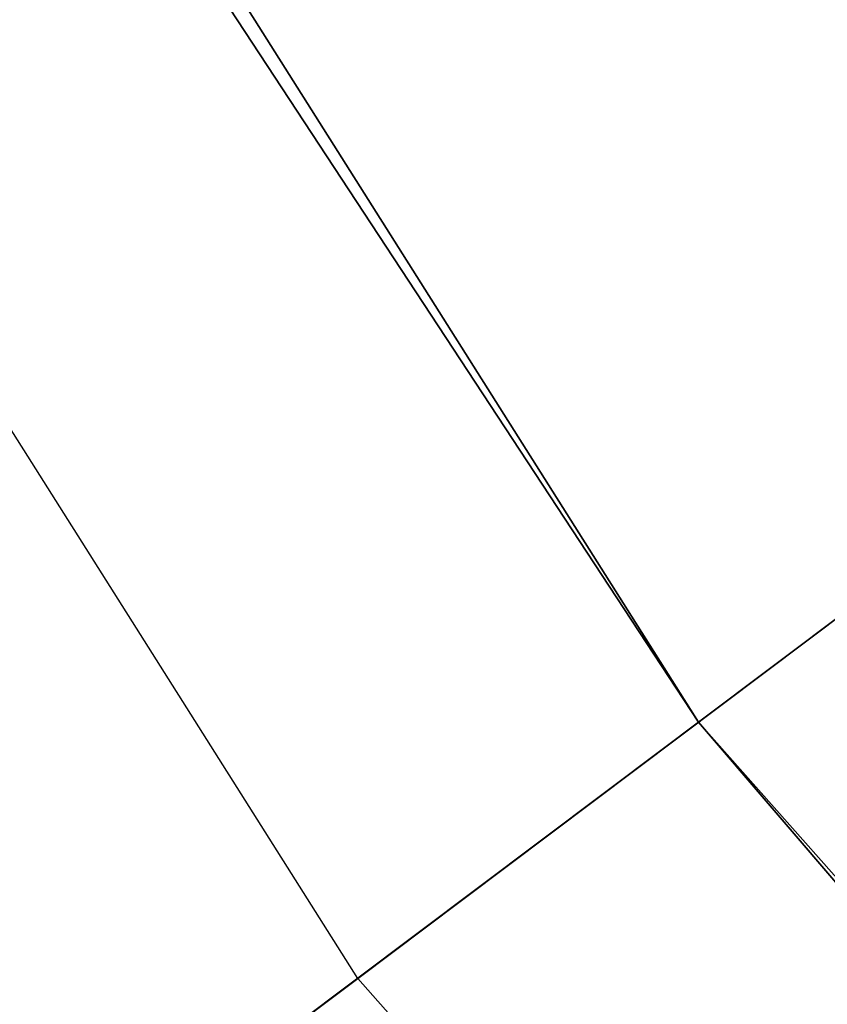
# Model space of a CAD drawing. Header units: millimetres. Extents: x -4 to 636, y -4 to 636.
# Tile 233 of 256: x 66.6 to 68.26, y 129.03 to 131.06. Entities that reach past the tile are written whole.
import ezdxf

# ---------------------------------------------------------------- set-up
doc = ezdxf.new("R2010")
doc.units = ezdxf.units.MM
doc.header["$LTSCALE"] = 25.4
doc.layers.get('0').update_dxf_attribs({"true_color": 0xff5454})

# ---------------------------------------------------------------- blocks, each defined once
blk = doc.blocks.new('AGNES-ROUND-LED-8210-8206-8188-8185.STL')
at = {"color": 7, "true_color": 0xffffff}
mesh = blk.add_polyface(dxfattribs=at)
corners = [(41.3261, 171.7886, 1.1271), (71.8527, 132.5083, 7.4965), (67.9974, 129.6112, 1.1271), (45.5961, 174.0296, 7.4965)]
mesh.append_faces([[corners[k] for k in face] for face in [(0, 1, 2), (1, 0, 3)]], dxfattribs={"vtx0": -1, "color": 7})
mesh = blk.add_polyface(dxfattribs=at)
corners = [(40.5472, 171.3798, 0.089), (67.9974, 129.6112, 1.1271), (67.2942, 129.0828, 0.089), (41.3261, 171.7886, 1.1271)]
mesh.append_faces([[corners[k] for k in face] for face in [(0, 1, 2), (1, 0, 3)]], dxfattribs={"vtx0": -1, "color": 7})
mesh = blk.add_polyface(dxfattribs=at)
corners = [(71.8527, 132.5083, 7.4965), (101.0891, 92.2585, 1.1271), (67.9974, 129.6112, 1.1271), (104.4297, 95.7364, 7.4965)]
mesh.append_faces([[corners[k] for k in face] for face in [(0, 1, 2), (1, 0, 3)]], dxfattribs={"vtx0": -1, "color": 7})
mesh = blk.add_polyface(dxfattribs=at)
corners = [(100.3054, 91.4426, 1.9938), (71.3269, 132.1132, 8.9889), (67.093, 128.9316, 1.9938), (103.9741, 95.2621, 8.9889)]
mesh.append_faces([[corners[k] for k in face] for face in [(0, 1, 2), (1, 0, 3)]], dxfattribs={"vtx0": -1, "color": 7})
mesh = blk.add_polyface(dxfattribs=at)
corners = [(69.8737, 131.0212, 1.8359), (95.9897, 86.9495, -10.8004), (62.1124, 125.189, -10.8004), (102.7149, 93.9511, 1.8359)]
mesh.append_faces([[corners[k] for k in face] for face in [(0, 1, 2), (1, 0, 3)]], dxfattribs={"vtx0": -1, "color": 7})
mesh = blk.add_polyface(dxfattribs=at)
corners = [(95.2528, 86.1823, -10.8004), (69.0233, 130.3822, 1.8359), (61.2621, 124.55, -10.8004), (101.978, 93.184, 1.8359)]
mesh.append_faces([[corners[k] for k in face] for face in [(0, 1, 2), (1, 0, 3)]], dxfattribs={"vtx0": -1, "color": 7})
mesh = blk.add_polyface(dxfattribs=at)
corners = [(67.9974, 129.6112, 1.1271), (100.4797, 91.6241, 0.089), (67.2942, 129.0828, 0.089), (101.0891, 92.2585, 1.1271)]
mesh.append_faces([[corners[k] for k in face] for face in [(0, 1, 2), (1, 0, 3)]], dxfattribs={"vtx0": -1, "color": 7})

msp = doc.modelspace()

# ---------------------------------------------------------------- block references
at = {"color": 0}
msp.add_blockref('AGNES-ROUND-LED-8210-8206-8188-8185.STL', (0, 0), dxfattribs=at)

doc.saveas('drawing.dxf')
